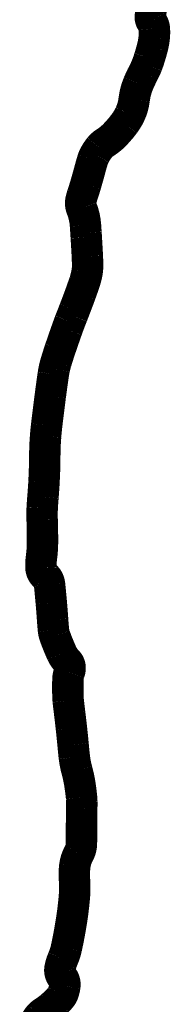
# Model space of a CAD drawing. Extents: x 0.5 to 9, y 11.5 to 22.5.
# Tile 167 of 169: x 8.225 to 8.2581, y 13.2634 to 13.4798. Entities that reach past the tile are written whole.
import ezdxf

# ---------------------------------------------------------------- set-up
doc = ezdxf.new("R2010")
doc.units = 0
doc.header["$MEASUREMENT"] = 0
doc.layers.add('BELMONT-BORDER', color=5, linetype='CONTINUOUS')

msp = doc.modelspace()

# ---------------------------------------------------------------- linework, layer by layer
at = {"layer": 'BELMONT-BORDER', "color": 7, "const_width": 0.00691}
msp.add_lwpolyline([(8.22846, 13.25943, -0.08562), (8.22939, 13.26086, -0.066961), (8.23043, 13.26171, 0.042669), (8.23211, 13.26297, 0.016435), (8.23331, 13.26411, 0.022735), (8.23411, 13.265, 0.087723), (8.23455, 13.26578, 0.048764), (8.23494, 13.26735, 0.212054), (8.23438, 13.26933, -0.219963), (8.23387, 13.27124, -0.060601), (8.23449, 13.27331, 0.050495), (8.23529, 13.27576, 0.014654), (8.23643, 13.28191, 0.017513), (8.23705, 13.28711, 0.040704), (8.23706, 13.29074, -0.049596), (8.23712, 13.29372, -0.095824), (8.23801, 13.29649, 0.123104), (8.23859, 13.29869, 0.003746), (8.2386, 13.30077, -0.003374), (8.23861, 13.30308, -0.002371), (8.23866, 13.30641, 0.005253), (8.23867, 13.30792, 0.025645), (8.23862, 13.3088, 0.009099), (8.23832, 13.31127, 0.032349), (8.2376, 13.31475, -0.038866), (8.23703, 13.31765, -0.005633), (8.23675, 13.32043, 0.004278), (8.23638, 13.32408, 0.003884), (8.236, 13.32735, -0.004622), (8.23568, 13.3301, -0.022474), (8.23561, 13.33132, -0.008176), (8.23561, 13.33467, -0.086091), (8.23594, 13.3364, 0.125731), (8.23607, 13.33761, 0.162565), (8.23552, 13.33871, -0.089351), (8.23427, 13.34051, -0.020283), (8.23274, 13.34428, -0.061517), (8.23244, 13.34559, -0.009183), (8.23225, 13.3479, 0.005713), (8.23196, 13.35161, 0.002097), (8.23174, 13.35401, 0.003018), (8.23157, 13.35568, 0.196239), (8.23056, 13.35755, -0.213414), (8.22969, 13.35931, -0.045892), (8.2298, 13.36159, 0.034221), (8.23002, 13.36465, 0.009733), (8.22995, 13.36994, -0.020769), (8.22996, 13.37243, -0.00839), (8.23013, 13.37488, 0.00644), (8.23035, 13.37808, 0.013169), (8.23053, 13.38408, -0.019115), (8.23071, 13.38822, -0.008961), (8.23094, 13.39061, -0.00333), (8.23174, 13.39703, -0.004058), (8.2324, 13.40186, -0.016391), (8.23262, 13.40305, -0.019794), (8.23297, 13.40441, -0.009075), (8.2339, 13.40734, -0.003026), (8.23538, 13.4116, -0.006949), (8.23605, 13.41344, -0.002766), (8.23656, 13.41473, 0.000844), (8.23706, 13.41602, 0.005211), (8.23835, 13.41944, 0.006616), (8.2393, 13.42216, 0.037068), (8.23982, 13.4242, 0.048072), (8.23995, 13.42582, 0.007704), (8.23989, 13.42775, 0.003539), (8.23965, 13.43193, 0.000724), (8.23959, 13.43294, 0.000448), (8.23948, 13.43456, 0.078307), (8.23864, 13.43829, -0.158146), (8.23851, 13.44022, -0.01793), (8.23882, 13.44129, 0.008544), (8.23952, 13.44352, 0.006412), (8.24047, 13.44691, -0.010214), (8.24108, 13.44903, -0.055155), (8.24158, 13.45017, -0.038278), (8.24258, 13.45165, -0.084483), (8.24384, 13.45277, 0.057731), (8.24576, 13.4543, 0.034881), (8.24802, 13.45692, 0.049899), (8.24926, 13.459, 0.081597), (8.25018, 13.46219, -0.072183), (8.25114, 13.46582, -0.01907), (8.25227, 13.46819, 0.02749), (8.25302, 13.46984, 0.017489), (8.25355, 13.47138, 0.011891), (8.25421, 13.47368, 0.037694), (8.2546, 13.47585, 0.042798), (8.25463, 13.4778, 0.147885), (8.25407, 13.47929, -0.194316), (8.25374, 13.48047, -0.002644), (8.25401, 13.48278, 0.001533), (8.25448, 13.48676, 0.000167)], format="xyb", dxfattribs=at)

doc.saveas('drawing.dxf')
